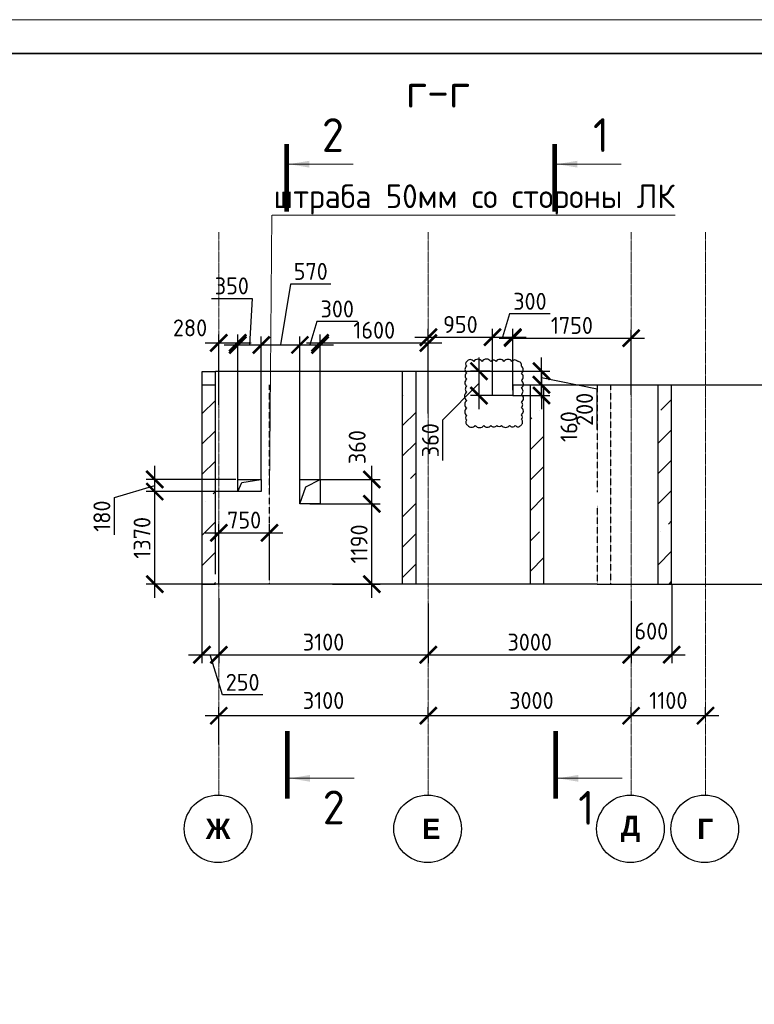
# Model space of a CAD drawing. Header units: millimetres. Extents: x 247266 to 730847, y -636031 to 10052.
# Tile 148 of 196: x 540056 to 550924, y -236902 to -222341. Entities that reach past the tile are written whole.
import ezdxf

# ---------------------------------------------------------------- set-up
doc = ezdxf.new("R2010")
doc.units = ezdxf.units.MM
for name, pattern in [('______5', [1100, 800, -100, 100, -100]), ('________', [0]), ('HIDDEN2', [4.7625, 3.175, -1.5875]), ('осевая', [50.8, 31.75, -6.35, 6.35, -6.35])]:
    doc.linetypes.add(name, pattern=pattern)
for name, color, linetype, lineweight in [('Standard', 7, 'Continuous', 25), ('Надписи', 7, 'Continuous', 18), ('Оси', 7, '______5', 18), ('ТОНКИЕ', 7, 'Continuous', 9), ('Узлы', 7, 'Continuous', 0)]:
    doc.layers.add(name, color=color, linetype=linetype, lineweight=lineweight)
for name, color, linetype in [('Исправления', 1, 'Continuous'), ('РАЗМЕРЫ', 7, 'Continuous'), ('ТОЛСТЫЕ_ОСНОВНЫЕ', 7, 'Continuous')]:
    doc.layers.add(name, color=color, linetype=linetype)
doc.styles.add('Century Gothic', font='GOTHIC.TTF')
doc.styles.add('GOST-2.304_Type-B', font='GOST_Common.ttf')
doc.dimstyles.new('СПДС', dxfattribs={"dimscale": 100, "dimtxt": 2.5, "dimasz": 2.5, "dimexe": 1.25, "dimexo": 0, "dimtad": 1, "dimdec": 0, "dimtxsty": 'GOST-2.304_Type-B', "dimblk": 'ARCHTICK', "dimcen": 2.5, "dimdle": 2, "dimadec": 0, "dimazin": 2, "dimtfac": 0.75, "dimtdec": 0, "dimtmove": 1, "dimatfit": 3, "dimfxl": 1, "dimtolj": 1, "dimarcsym": 1})

# ---------------------------------------------------------------- blocks, each defined once
blk = doc.blocks.new('*U3684')
at = {"layer": 'ТОЛСТЫЕ_ОСНОВНЫЕ', "lineweight": 35}
blk.add_lwpolyline([(20, 5), (836, 5), (836, 589), (20, 589)], close=True, dxfattribs=at)
at = {"layer": 'ТОНКИЕ'}
blk.add_lwpolyline([(0, 0), (841, 0), (841, 594), (0, 594)], close=True, dxfattribs=at)
blk = doc.blocks.new('_ArchTick')
at = {"color": 0, "linetype": 'ByBlock', "const_width": 0.15}
blk.add_lwpolyline([(-0.5, -0.5), (0.5, 0.5)], dxfattribs=at)
blk = doc.blocks.new('*D889')
at = {"color": 0, "lineweight": -2}
for p, q in [((536345, -232976), (536345, -232851)), ((537445, -232976), (537445, -232851)), ((537645, -232976), (536145, -232976))]:
    blk.add_line(p, q, dxfattribs=at)
at = {"layer": 'DEFPOINTS', "color": 0, "ltscale": 100}
for p in [(536345, -232976), (536345, -232976), (537445, -232976)]:
    blk.add_point(p, dxfattribs=at)
at = {"color": 0, "lineweight": -2, "ltscale": 100, "xscale": 250, "yscale": 250, "zscale": 250, "rotation": 180}
blk.add_blockref('_ArchTick', (536345, -232976), dxfattribs=at)
at = {"color": 0, "lineweight": -2, "ltscale": 100, "xscale": 250, "yscale": 250, "zscale": 250}
blk.add_blockref('_ArchTick', (537445, -232976), dxfattribs=at)
at = {"color": 0, "lineweight": 0, "ltscale": 100, "insert": (536895, -232751), "char_height": 250, "width": 83333.33, "attachment_point": 5, "style": 'GOST-2.304_Type-B'}
blk.add_mtext('\\A1;1100', dxfattribs=at)
blk = doc.blocks.new('*D890')
at = {"color": 0, "lineweight": -2}
for p, q in [((533345, -232976), (533345, -232851)), ((536345, -232976), (536345, -232851)), ((536545, -232976), (533145, -232976))]:
    blk.add_line(p, q, dxfattribs=at)
at = {"layer": 'DEFPOINTS', "color": 0, "ltscale": 100}
for p in [(533345, -232976), (533345, -232976), (536345, -232976)]:
    blk.add_point(p, dxfattribs=at)
at = {"color": 0, "lineweight": -2, "ltscale": 100, "xscale": 250, "yscale": 250, "zscale": 250, "rotation": 180}
blk.add_blockref('_ArchTick', (533345, -232976), dxfattribs=at)
at = {"color": 0, "lineweight": -2, "ltscale": 100, "xscale": 250, "yscale": 250, "zscale": 250}
blk.add_blockref('_ArchTick', (536345, -232976), dxfattribs=at)
at = {"color": 0, "lineweight": 0, "ltscale": 100, "insert": (534870, -232751), "char_height": 250, "width": 83333.33, "attachment_point": 5, "style": 'GOST-2.304_Type-B'}
blk.add_mtext('\\A1;3000', dxfattribs=at)
blk = doc.blocks.new('*D891')
at = {"color": 0, "lineweight": -2}
for p, q in [((530245, -233399), (530245, -232851)), ((533345, -232976), (533345, -232851)), ((533545, -232976), (530045, -232976))]:
    blk.add_line(p, q, dxfattribs=at)
at = {"layer": 'DEFPOINTS', "color": 0, "ltscale": 100}
for p in [(530245, -232976), (533345, -232976), (530245, -233399)]:
    blk.add_point(p, dxfattribs=at)
at = {"color": 0, "lineweight": -2, "ltscale": 100, "xscale": 250, "yscale": 250, "zscale": 250, "rotation": 180}
blk.add_blockref('_ArchTick', (530245, -232976), dxfattribs=at)
at = {"color": 0, "lineweight": -2, "ltscale": 100, "xscale": 250, "yscale": 250, "zscale": 250}
blk.add_blockref('_ArchTick', (533345, -232976), dxfattribs=at)
at = {"color": 0, "lineweight": 0, "ltscale": 100, "insert": (531795, -232751), "char_height": 250, "width": 83333.33, "attachment_point": 5, "style": 'GOST-2.304_Type-B'}
blk.add_mtext('\\A1;3100', dxfattribs=at)
blk = doc.blocks.new('NSY101')
at = {"color": 0, "linetype": 'ByBlock', "lineweight": -2}
blk.add_circle((0, 0), 50, dxfattribs=at)
blk = doc.blocks.new('*D892')
at = {"color": 0, "lineweight": -2}
for p, q in [((549101, -232634), (549101, -232509)), ((550201, -232634), (550201, -232509)), ((550401, -232634), (548901, -232634))]:
    blk.add_line(p, q, dxfattribs=at)
at = {"layer": 'DEFPOINTS', "color": 0, "ltscale": 100}
for p in [(549101, -232634), (549101, -232634), (550201, -232634)]:
    blk.add_point(p, dxfattribs=at)
at = {"color": 0, "lineweight": -2, "ltscale": 100, "xscale": 250, "yscale": 250, "zscale": 250, "rotation": 180}
blk.add_blockref('_ArchTick', (549101, -232634), dxfattribs=at)
at = {"color": 0, "lineweight": -2, "ltscale": 100, "xscale": 250, "yscale": 250, "zscale": 250}
blk.add_blockref('_ArchTick', (550201, -232634), dxfattribs=at)
at = {"color": 0, "lineweight": 0, "ltscale": 100, "insert": (549651, -232409), "char_height": 250, "width": 83333.33, "attachment_point": 5, "style": 'GOST-2.304_Type-B'}
blk.add_mtext('\\A1;1100', dxfattribs=at)
blk = doc.blocks.new('*D893')
at = {"color": 0, "lineweight": -2}
for p, q in [((546101, -232634), (546101, -232509)), ((549101, -232634), (549101, -232509)), ((549301, -232634), (545901, -232634))]:
    blk.add_line(p, q, dxfattribs=at)
at = {"layer": 'DEFPOINTS', "color": 0, "ltscale": 100}
for p in [(546101, -232634), (546101, -232634), (549101, -232634)]:
    blk.add_point(p, dxfattribs=at)
at = {"color": 0, "lineweight": -2, "ltscale": 100, "xscale": 250, "yscale": 250, "zscale": 250, "rotation": 180}
blk.add_blockref('_ArchTick', (546101, -232634), dxfattribs=at)
at = {"color": 0, "lineweight": -2, "ltscale": 100, "xscale": 250, "yscale": 250, "zscale": 250}
blk.add_blockref('_ArchTick', (549101, -232634), dxfattribs=at)
at = {"color": 0, "lineweight": 0, "ltscale": 100, "insert": (547626, -232409), "char_height": 250, "width": 83333.33, "attachment_point": 5, "style": 'GOST-2.304_Type-B'}
blk.add_mtext('\\A1;3000', dxfattribs=at)
blk = doc.blocks.new('*D894')
at = {"color": 0, "lineweight": -2}
for p, q in [((543001, -233058), (543001, -232509)), ((546101, -232634), (546101, -232509)), ((546301, -232634), (542801, -232634))]:
    blk.add_line(p, q, dxfattribs=at)
at = {"layer": 'DEFPOINTS', "color": 0, "ltscale": 100}
for p in [(543001, -232634), (546101, -232634), (543001, -233058)]:
    blk.add_point(p, dxfattribs=at)
at = {"color": 0, "lineweight": -2, "ltscale": 100, "xscale": 250, "yscale": 250, "zscale": 250, "rotation": 180}
blk.add_blockref('_ArchTick', (543001, -232634), dxfattribs=at)
at = {"color": 0, "lineweight": -2, "ltscale": 100, "xscale": 250, "yscale": 250, "zscale": 250}
blk.add_blockref('_ArchTick', (546101, -232634), dxfattribs=at)
at = {"color": 0, "lineweight": 0, "ltscale": 100, "insert": (544551, -232409), "char_height": 250, "width": 83333.33, "attachment_point": 5, "style": 'GOST-2.304_Type-B'}
blk.add_mtext('\\A1;3100', dxfattribs=at)
blk = doc.blocks.new('*D959')
at = {"layer": 'DEFPOINTS', "color": 0, "ltscale": 100}
for p in [(542751, -230689), (543001, -230896), (543001, -231733)]:
    blk.add_point(p, dxfattribs=at)
at = {"layer": 'РАЗМЕРЫ', "color": 0, "lineweight": -2}
for p, q in [((542751, -230689), (542751, -231858)), ((543001, -230896), (543001, -231858)), ((542551, -231733), (543201, -231733)), ((543054, -232327), (542876, -231733)), ((543654, -232327), (543054, -232327))]:
    blk.add_line(p, q, dxfattribs=at)
at = {"layer": 'РАЗМЕРЫ', "color": 0, "lineweight": -2, "ltscale": 100, "xscale": 250, "yscale": 250, "zscale": 250, "rotation": 180}
blk.add_blockref('_ArchTick', (542751, -231733), dxfattribs=at)
at = {"layer": 'РАЗМЕРЫ', "color": 0, "lineweight": -2, "ltscale": 100, "xscale": 250, "yscale": 250, "zscale": 250}
blk.add_blockref('_ArchTick', (543001, -231733), dxfattribs=at)
at = {"layer": 'РАЗМЕРЫ', "color": 0, "lineweight": 0, "ltscale": 100, "insert": (543354, -232140), "char_height": 250, "attachment_point": 5, "style": 'GOST-2.304_Type-B'}
blk.add_mtext('\\A1;250', dxfattribs=at)
blk = doc.blocks.new('*D960')
at = {"layer": 'DEFPOINTS', "color": 0, "ltscale": 100}
for p in [(546101, -230975), (543001, -231112), (546101, -231733)]:
    blk.add_point(p, dxfattribs=at)
at = {"layer": 'РАЗМЕРЫ', "color": 0, "lineweight": -2}
for p, q in [((546101, -230975), (546101, -231858)), ((543001, -231112), (543001, -231858)), ((542801, -231733), (546301, -231733))]:
    blk.add_line(p, q, dxfattribs=at)
at = {"layer": 'РАЗМЕРЫ', "color": 0, "lineweight": -2, "ltscale": 100, "xscale": 250, "yscale": 250, "zscale": 250, "rotation": 180}
blk.add_blockref('_ArchTick', (543001, -231733), dxfattribs=at)
at = {"layer": 'РАЗМЕРЫ', "color": 0, "lineweight": -2, "ltscale": 100, "xscale": 250, "yscale": 250, "zscale": 250}
blk.add_blockref('_ArchTick', (546101, -231733), dxfattribs=at)
at = {"layer": 'РАЗМЕРЫ', "color": 0, "lineweight": 0, "ltscale": 100, "insert": (544551, -231546), "char_height": 250, "attachment_point": 5, "style": 'GOST-2.304_Type-B'}
blk.add_mtext('\\A1;3100', dxfattribs=at)
blk = doc.blocks.new('*D961')
at = {"layer": 'DEFPOINTS', "color": 0, "ltscale": 100}
for p in [(546101, -230975), (549101, -230938), (549101, -231733)]:
    blk.add_point(p, dxfattribs=at)
at = {"layer": 'РАЗМЕРЫ', "color": 0, "lineweight": -2}
for p, q in [((546101, -230975), (546101, -231858)), ((549101, -230938), (549101, -231858)), ((545901, -231733), (549301, -231733))]:
    blk.add_line(p, q, dxfattribs=at)
at = {"layer": 'РАЗМЕРЫ', "color": 0, "lineweight": -2, "ltscale": 100, "xscale": 250, "yscale": 250, "zscale": 250, "rotation": 180}
blk.add_blockref('_ArchTick', (546101, -231733), dxfattribs=at)
at = {"layer": 'РАЗМЕРЫ', "color": 0, "lineweight": -2, "ltscale": 100, "xscale": 250, "yscale": 250, "zscale": 250}
blk.add_blockref('_ArchTick', (549101, -231733), dxfattribs=at)
at = {"layer": 'РАЗМЕРЫ', "color": 0, "lineweight": 0, "ltscale": 100, "insert": (547601, -231546), "char_height": 250, "attachment_point": 5, "style": 'GOST-2.304_Type-B'}
blk.add_mtext('\\A1;3000', dxfattribs=at)
blk = doc.blocks.new('*D962')
at = {"layer": 'DEFPOINTS', "color": 0, "ltscale": 100}
for p in [(549701, -230689), (549101, -230938), (549701, -231733)]:
    blk.add_point(p, dxfattribs=at)
at = {"layer": 'РАЗМЕРЫ', "color": 0, "lineweight": -2}
for p, q in [((549701, -230689), (549701, -231858)), ((549101, -230938), (549101, -231858)), ((548901, -231733), (549901, -231733))]:
    blk.add_line(p, q, dxfattribs=at)
at = {"layer": 'РАЗМЕРЫ', "color": 0, "lineweight": -2, "ltscale": 100, "xscale": 250, "yscale": 250, "zscale": 250, "rotation": 180}
blk.add_blockref('_ArchTick', (549101, -231733), dxfattribs=at)
at = {"layer": 'РАЗМЕРЫ', "color": 0, "lineweight": -2, "ltscale": 100, "xscale": 250, "yscale": 250, "zscale": 250}
blk.add_blockref('_ArchTick', (549701, -231733), dxfattribs=at)
at = {"layer": 'РАЗМЕРЫ', "color": 0, "lineweight": 0, "ltscale": 100, "insert": (549400, -231383), "char_height": 250, "attachment_point": 5, "style": 'GOST-2.304_Type-B'}
blk.add_mtext('\\A1;600', dxfattribs=at)
blk = doc.blocks.new('*D939')
at = {"color": 0, "lineweight": -2}
for p, q in [((562528, -232848), (560578, -232848)), ((560778, -232848), (560778, -232973)), ((562328, -232848), (562328, -232973))]:
    blk.add_line(p, q, dxfattribs=at)
at = {"layer": 'DEFPOINTS', "color": 0, "ltscale": 100}
for p in [(560778, -232848), (560778, -232848), (562328, -232848)]:
    blk.add_point(p, dxfattribs=at)
at = {"color": 0, "lineweight": -2, "ltscale": 100, "xscale": 250, "yscale": 250, "zscale": 250, "rotation": 180}
blk.add_blockref('_ArchTick', (560778, -232848), dxfattribs=at)
at = {"color": 0, "lineweight": -2, "ltscale": 100, "xscale": 250, "yscale": 250, "zscale": 250}
blk.add_blockref('_ArchTick', (562328, -232848), dxfattribs=at)
at = {"color": 0, "lineweight": 0, "ltscale": 100, "insert": (561553, -232623), "char_height": 250, "width": 83333.33, "attachment_point": 5, "style": 'GOST-2.304_Type-B'}
blk.add_mtext('\\A1;1550', dxfattribs=at)
blk = doc.blocks.new('*D940')
at = {"color": 0, "lineweight": -2}
for p, q in [((560978, -232848), (554878, -232848)), ((555078, -232848), (555078, -232973)), ((560778, -232848), (560778, -232973))]:
    blk.add_line(p, q, dxfattribs=at)
at = {"layer": 'DEFPOINTS', "color": 0, "ltscale": 100}
for p in [(555078, -232848), (555078, -232848), (560778, -232848)]:
    blk.add_point(p, dxfattribs=at)
at = {"color": 0, "lineweight": -2, "ltscale": 100, "xscale": 250, "yscale": 250, "zscale": 250, "rotation": 180}
blk.add_blockref('_ArchTick', (555078, -232848), dxfattribs=at)
at = {"color": 0, "lineweight": -2, "ltscale": 100, "xscale": 250, "yscale": 250, "zscale": 250}
blk.add_blockref('_ArchTick', (560778, -232848), dxfattribs=at)
at = {"color": 0, "lineweight": 0, "ltscale": 100, "insert": (557953, -232622), "char_height": 250, "width": 83333.33, "attachment_point": 5, "style": 'GOST-2.304_Type-B'}
blk.add_mtext('\\A1;5700', dxfattribs=at)
blk = doc.blocks.new('*D952')
at = {"color": 0, "lineweight": -2}
for p, q in [((588467, -232634), (588467, -232509)), ((589567, -232634), (589567, -232509)), ((589767, -232634), (588267, -232634))]:
    blk.add_line(p, q, dxfattribs=at)
at = {"layer": 'DEFPOINTS', "color": 0, "ltscale": 100}
for p in [(588467, -232634), (588467, -232634), (589567, -232634)]:
    blk.add_point(p, dxfattribs=at)
at = {"color": 0, "lineweight": -2, "ltscale": 100, "xscale": 250, "yscale": 250, "zscale": 250, "rotation": 180}
blk.add_blockref('_ArchTick', (588467, -232634), dxfattribs=at)
at = {"color": 0, "lineweight": -2, "ltscale": 100, "xscale": 250, "yscale": 250, "zscale": 250}
blk.add_blockref('_ArchTick', (589567, -232634), dxfattribs=at)
at = {"color": 0, "lineweight": 0, "ltscale": 100, "insert": (589017, -232409), "char_height": 250, "width": 83333.33, "attachment_point": 5, "style": 'GOST-2.304_Type-B'}
blk.add_mtext('\\A1;1100', dxfattribs=at)
blk = doc.blocks.new('*D953')
at = {"color": 0, "lineweight": -2}
for p, q in [((585467, -232634), (585467, -232509)), ((588467, -232634), (588467, -232509)), ((588667, -232634), (585267, -232634))]:
    blk.add_line(p, q, dxfattribs=at)
at = {"layer": 'DEFPOINTS', "color": 0, "ltscale": 100}
for p in [(585467, -232634), (585467, -232634), (588467, -232634)]:
    blk.add_point(p, dxfattribs=at)
at = {"color": 0, "lineweight": -2, "ltscale": 100, "xscale": 250, "yscale": 250, "zscale": 250, "rotation": 180}
blk.add_blockref('_ArchTick', (585467, -232634), dxfattribs=at)
at = {"color": 0, "lineweight": -2, "ltscale": 100, "xscale": 250, "yscale": 250, "zscale": 250}
blk.add_blockref('_ArchTick', (588467, -232634), dxfattribs=at)
at = {"color": 0, "lineweight": 0, "ltscale": 100, "insert": (586992, -232409), "char_height": 250, "width": 83333.33, "attachment_point": 5, "style": 'GOST-2.304_Type-B'}
blk.add_mtext('\\A1;3000', dxfattribs=at)
blk = doc.blocks.new('*D954')
at = {"color": 0, "lineweight": -2}
for p, q in [((582367, -233058), (582367, -232509)), ((585467, -232634), (585467, -232509)), ((585667, -232634), (582167, -232634))]:
    blk.add_line(p, q, dxfattribs=at)
at = {"layer": 'DEFPOINTS', "color": 0, "ltscale": 100}
for p in [(582367, -232634), (585467, -232634), (582367, -233058)]:
    blk.add_point(p, dxfattribs=at)
at = {"color": 0, "lineweight": -2, "ltscale": 100, "xscale": 250, "yscale": 250, "zscale": 250, "rotation": 180}
blk.add_blockref('_ArchTick', (582367, -232634), dxfattribs=at)
at = {"color": 0, "lineweight": -2, "ltscale": 100, "xscale": 250, "yscale": 250, "zscale": 250}
blk.add_blockref('_ArchTick', (585467, -232634), dxfattribs=at)
at = {"color": 0, "lineweight": 0, "ltscale": 100, "insert": (583917, -232409), "char_height": 250, "width": 83333.33, "attachment_point": 5, "style": 'GOST-2.304_Type-B'}
blk.add_mtext('\\A1;3100', dxfattribs=at)
blk = doc.blocks.new('*D1011')
at = {"layer": 'DEFPOINTS', "color": 0, "ltscale": 100}
for p in [(543281, -227121), (543001, -228035), (543281, -229140)]:
    blk.add_point(p, dxfattribs=at)
at = {"layer": 'РАЗМЕРЫ', "color": 0, "lineweight": -2}
for p, q in [((543001, -228035), (543001, -226996)), ((543281, -229140), (543281, -226996)), ((542801, -227121), (543481, -227121))]:
    blk.add_line(p, q, dxfattribs=at)
at = {"layer": 'РАЗМЕРЫ', "color": 0, "lineweight": -2, "ltscale": 100, "xscale": 250, "yscale": 250, "zscale": 250, "rotation": 180}
blk.add_blockref('_ArchTick', (543001, -227121), dxfattribs=at)
at = {"layer": 'РАЗМЕРЫ', "color": 0, "lineweight": -2, "ltscale": 100, "xscale": 250, "yscale": 250, "zscale": 250}
blk.add_blockref('_ArchTick', (543281, -227121), dxfattribs=at)
at = {"layer": 'РАЗМЕРЫ', "color": 0, "lineweight": 0, "ltscale": 100, "insert": (542576, -226899), "char_height": 250, "attachment_point": 5, "style": 'GOST-2.304_Type-B'}
blk.add_mtext('\\A1;280', dxfattribs=at)
blk = doc.blocks.new('*D1012')
at = {"layer": 'DEFPOINTS', "color": 0, "ltscale": 100}
for p in [(543630, -227151), (543281, -229140), (543630, -229140)]:
    blk.add_point(p, dxfattribs=at)
at = {"layer": 'РАЗМЕРЫ', "color": 0, "lineweight": -2}
for p, q in [((542894, -226466), (543494, -226466)), ((543494, -226466), (543455, -227151)), ((543281, -229140), (543281, -227026)), ((543630, -229140), (543630, -227026)), ((543081, -227151), (543830, -227151))]:
    blk.add_line(p, q, dxfattribs=at)
at = {"layer": 'РАЗМЕРЫ', "color": 0, "lineweight": -2, "ltscale": 100, "xscale": 250, "yscale": 250, "zscale": 250, "rotation": 180}
blk.add_blockref('_ArchTick', (543281, -227151), dxfattribs=at)
at = {"layer": 'РАЗМЕРЫ', "color": 0, "lineweight": -2, "ltscale": 100, "xscale": 250, "yscale": 250, "zscale": 250}
blk.add_blockref('_ArchTick', (543630, -227151), dxfattribs=at)
at = {"layer": 'РАЗМЕРЫ', "color": 0, "lineweight": 0, "ltscale": 100, "insert": (543194, -226278), "char_height": 250, "attachment_point": 5, "style": 'GOST-2.304_Type-B'}
blk.add_mtext('\\A1;350', dxfattribs=at)
blk = doc.blocks.new('*D1013')
at = {"layer": 'DEFPOINTS', "color": 0, "ltscale": 100}
for p in [(544201, -227151), (543630, -229140), (544201, -229140)]:
    blk.add_point(p, dxfattribs=at)
at = {"layer": 'РАЗМЕРЫ', "color": 0, "lineweight": -2}
for p, q in [((544060, -226251), (543915, -227151)), ((544661, -226251), (544060, -226251)), ((543630, -229140), (543630, -227026)), ((544201, -229140), (544201, -227026)), ((543430, -227151), (544401, -227151))]:
    blk.add_line(p, q, dxfattribs=at)
at = {"layer": 'РАЗМЕРЫ', "color": 0, "lineweight": -2, "ltscale": 100, "xscale": 250, "yscale": 250, "zscale": 250, "rotation": 180}
blk.add_blockref('_ArchTick', (543630, -227151), dxfattribs=at)
at = {"layer": 'РАЗМЕРЫ', "color": 0, "lineweight": -2, "ltscale": 100, "xscale": 250, "yscale": 250, "zscale": 250}
blk.add_blockref('_ArchTick', (544201, -227151), dxfattribs=at)
at = {"layer": 'РАЗМЕРЫ', "color": 0, "lineweight": 0, "ltscale": 100, "insert": (544361, -226064), "char_height": 250, "attachment_point": 5, "style": 'GOST-2.304_Type-B'}
blk.add_mtext('\\A1;570', dxfattribs=at)
blk = doc.blocks.new('*D1014')
at = {"layer": 'DEFPOINTS', "color": 0, "ltscale": 100}
for p in [(544500, -227151), (544201, -229140), (544500, -229140)]:
    blk.add_point(p, dxfattribs=at)
at = {"layer": 'РАЗМЕРЫ', "color": 0, "lineweight": -2}
for p, q in [((544454, -226807), (544350, -227151)), ((545054, -226807), (544454, -226807)), ((544201, -229140), (544201, -227026)), ((544500, -229140), (544500, -227026)), ((544001, -227151), (544700, -227151))]:
    blk.add_line(p, q, dxfattribs=at)
at = {"layer": 'РАЗМЕРЫ', "color": 0, "lineweight": -2, "ltscale": 100, "xscale": 250, "yscale": 250, "zscale": 250, "rotation": 180}
blk.add_blockref('_ArchTick', (544201, -227151), dxfattribs=at)
at = {"layer": 'РАЗМЕРЫ', "color": 0, "lineweight": -2, "ltscale": 100, "xscale": 250, "yscale": 250, "zscale": 250}
blk.add_blockref('_ArchTick', (544500, -227151), dxfattribs=at)
at = {"layer": 'РАЗМЕРЫ', "color": 0, "lineweight": 0, "ltscale": 100, "insert": (544754, -226619), "char_height": 250, "attachment_point": 5, "style": 'GOST-2.304_Type-B'}
blk.add_mtext('\\A1;300', dxfattribs=at)
blk = doc.blocks.new('*D1015')
at = {"layer": 'DEFPOINTS', "color": 0, "ltscale": 100}
for p in [(546101, -227121), (546101, -228164), (544500, -229140)]:
    blk.add_point(p, dxfattribs=at)
at = {"layer": 'РАЗМЕРЫ', "color": 0, "lineweight": -2}
for p, q in [((544500, -229140), (544500, -226996)), ((546101, -228164), (546101, -226996)), ((544300, -227121), (546301, -227121))]:
    blk.add_line(p, q, dxfattribs=at)
at = {"layer": 'РАЗМЕРЫ', "color": 0, "lineweight": -2, "ltscale": 100, "xscale": 250, "yscale": 250, "zscale": 250, "rotation": 180}
blk.add_blockref('_ArchTick', (544500, -227121), dxfattribs=at)
at = {"layer": 'РАЗМЕРЫ', "color": 0, "lineweight": -2, "ltscale": 100, "xscale": 250, "yscale": 250, "zscale": 250}
blk.add_blockref('_ArchTick', (546101, -227121), dxfattribs=at)
at = {"layer": 'РАЗМЕРЫ', "color": 0, "lineweight": 0, "ltscale": 100, "insert": (545300, -226933), "char_height": 250, "attachment_point": 5, "style": 'GOST-2.304_Type-B'}
blk.add_mtext('\\A1;1600', dxfattribs=at)
blk = doc.blocks.new('*D1016')
at = {"layer": 'DEFPOINTS', "color": 0, "ltscale": 100}
for p in [(547050, -227037), (547050, -227723), (546101, -228164)]:
    blk.add_point(p, dxfattribs=at)
at = {"layer": 'РАЗМЕРЫ', "color": 0, "lineweight": -2}
for p, q in [((546101, -228164), (546101, -226912)), ((547050, -227723), (547050, -226912)), ((545901, -227037), (547250, -227037))]:
    blk.add_line(p, q, dxfattribs=at)
at = {"layer": 'РАЗМЕРЫ', "color": 0, "lineweight": -2, "ltscale": 100, "xscale": 250, "yscale": 250, "zscale": 250, "rotation": 180}
blk.add_blockref('_ArchTick', (546101, -227037), dxfattribs=at)
at = {"layer": 'РАЗМЕРЫ', "color": 0, "lineweight": -2, "ltscale": 100, "xscale": 250, "yscale": 250, "zscale": 250}
blk.add_blockref('_ArchTick', (547050, -227037), dxfattribs=at)
at = {"layer": 'РАЗМЕРЫ', "color": 0, "lineweight": 0, "ltscale": 100, "insert": (546575, -226849), "char_height": 250, "attachment_point": 5, "style": 'GOST-2.304_Type-B'}
blk.add_mtext('\\A1;950', dxfattribs=at)
blk = doc.blocks.new('*D1017')
at = {"layer": 'DEFPOINTS', "color": 0, "ltscale": 100}
for p in [(547350, -227037), (547050, -227723), (547350, -227819)]:
    blk.add_point(p, dxfattribs=at)
at = {"layer": 'РАЗМЕРЫ', "color": 0, "lineweight": -2}
for p, q in [((547304, -226693), (547200, -227037)), ((547904, -226693), (547304, -226693)), ((547050, -227723), (547050, -226912)), ((547350, -227819), (547350, -226912)), ((546850, -227037), (547550, -227037))]:
    blk.add_line(p, q, dxfattribs=at)
at = {"layer": 'РАЗМЕРЫ', "color": 0, "lineweight": -2, "ltscale": 100, "xscale": 250, "yscale": 250, "zscale": 250, "rotation": 180}
blk.add_blockref('_ArchTick', (547050, -227037), dxfattribs=at)
at = {"layer": 'РАЗМЕРЫ', "color": 0, "lineweight": -2, "ltscale": 100, "xscale": 250, "yscale": 250, "zscale": 250}
blk.add_blockref('_ArchTick', (547350, -227037), dxfattribs=at)
at = {"layer": 'РАЗМЕРЫ', "color": 0, "lineweight": 0, "ltscale": 100, "insert": (547604, -226506), "char_height": 250, "attachment_point": 5, "style": 'GOST-2.304_Type-B'}
blk.add_mtext('\\A1;300', dxfattribs=at)
blk = doc.blocks.new('*D1018')
at = {"layer": 'DEFPOINTS', "color": 0, "ltscale": 100}
for p in [(549101, -227050), (547350, -227819), (549101, -227889)]:
    blk.add_point(p, dxfattribs=at)
at = {"layer": 'РАЗМЕРЫ', "color": 0, "lineweight": -2}
for p, q in [((547350, -227819), (547350, -226925)), ((549101, -227889), (549101, -226925)), ((547150, -227050), (549301, -227050))]:
    blk.add_line(p, q, dxfattribs=at)
at = {"layer": 'РАЗМЕРЫ', "color": 0, "lineweight": -2, "ltscale": 100, "xscale": 250, "yscale": 250, "zscale": 250, "rotation": 180}
blk.add_blockref('_ArchTick', (547350, -227050), dxfattribs=at)
at = {"layer": 'РАЗМЕРЫ', "color": 0, "lineweight": -2, "ltscale": 100, "xscale": 250, "yscale": 250, "zscale": 250}
blk.add_blockref('_ArchTick', (549101, -227050), dxfattribs=at)
at = {"layer": 'РАЗМЕРЫ', "color": 0, "lineweight": 0, "ltscale": 100, "insert": (548225, -226863), "char_height": 250, "attachment_point": 5, "style": 'GOST-2.304_Type-B'}
blk.add_mtext('\\A1;1750', dxfattribs=at)
blk = doc.blocks.new('*D1019')
at = {"layer": 'DEFPOINTS', "color": 0, "ltscale": 100}
for p in [(542054, -229320), (543281, -229320), (542951, -230689)]:
    blk.add_point(p, dxfattribs=at)
at = {"layer": 'РАЗМЕРЫ', "color": 0, "lineweight": -2}
for p, q in [((542054, -230889), (542054, -229120)), ((543281, -229320), (541929, -229320)), ((542951, -230689), (541929, -230689))]:
    blk.add_line(p, q, dxfattribs=at)
at = {"layer": 'РАЗМЕРЫ', "color": 0, "lineweight": -2, "ltscale": 100, "xscale": 250, "yscale": 250, "zscale": 250}
for p, rotation in [((542054, -229320), 90), ((542054, -230689), 270)]:
    blk.add_blockref('_ArchTick', p, dxfattribs=dict(at, rotation=rotation))
at = {"layer": 'РАЗМЕРЫ', "color": 0, "lineweight": 0, "ltscale": 100, "insert": (541866, -230004), "char_height": 250, "attachment_point": 5, "rotation": 90, "style": 'GOST-2.304_Type-B'}
blk.add_mtext('\\A1;1370', dxfattribs=at)
blk = doc.blocks.new('*D955')
at = {"layer": 'DEFPOINTS', "color": 0, "ltscale": 100}
for p in [(542054, -229140), (543251, -229140), (542590, -229320)]:
    blk.add_point(p, dxfattribs=at)
at = {"layer": 'РАЗМЕРЫ', "color": 0, "lineweight": -2}
for p, q in [((542054, -229520), (542054, -228940)), ((543251, -229140), (541929, -229140)), ((541460, -229408), (542054, -229230)), ((542590, -229320), (541929, -229320)), ((541460, -229958), (541460, -229408))]:
    blk.add_line(p, q, dxfattribs=at)
at = {"layer": 'РАЗМЕРЫ', "color": 0, "lineweight": -2, "ltscale": 100, "xscale": 250, "yscale": 250, "zscale": 250}
for p, rotation in [((542054, -229140), 90), ((542054, -229320), 270)]:
    blk.add_blockref('_ArchTick', p, dxfattribs=dict(at, rotation=rotation))
at = {"layer": 'РАЗМЕРЫ', "color": 0, "lineweight": 0, "ltscale": 100, "insert": (541272, -229683), "char_height": 250, "attachment_point": 5, "rotation": 90, "style": 'GOST-2.304_Type-B'}
blk.add_mtext('\\A1;180', dxfattribs=at)
blk = doc.blocks.new('*D1020')
at = {"layer": 'DEFPOINTS', "color": 0, "ltscale": 100}
for p in [(544350, -229500), (545265, -229500), (544682, -230689)]:
    blk.add_point(p, dxfattribs=at)
at = {"layer": 'РАЗМЕРЫ', "color": 0, "lineweight": -2}
for p, q in [((545265, -230889), (545265, -229300)), ((544350, -229500), (545390, -229500)), ((544682, -230689), (545390, -230689))]:
    blk.add_line(p, q, dxfattribs=at)
at = {"layer": 'РАЗМЕРЫ', "color": 0, "lineweight": -2, "ltscale": 100, "xscale": 250, "yscale": 250, "zscale": 250}
for p, rotation in [((545265, -229500), 90), ((545265, -230689), 270)]:
    blk.add_blockref('_ArchTick', p, dxfattribs=dict(at, rotation=rotation))
at = {"layer": 'РАЗМЕРЫ', "color": 0, "lineweight": 0, "ltscale": 100, "insert": (545077, -230094), "char_height": 250, "attachment_point": 5, "rotation": 90, "style": 'GOST-2.304_Type-B'}
blk.add_mtext('\\A1;1190', dxfattribs=at)
blk = doc.blocks.new('*D956')
at = {"layer": 'DEFPOINTS', "color": 0, "ltscale": 100}
for p in [(544500, -229140), (545265, -229140), (544724, -229500)]:
    blk.add_point(p, dxfattribs=at)
at = {"layer": 'РАЗМЕРЫ', "color": 0, "lineweight": -2}
for p, q in [((545265, -229700), (545265, -228940)), ((544500, -229140), (545390, -229140)), ((544724, -229500), (545390, -229500))]:
    blk.add_line(p, q, dxfattribs=at)
at = {"layer": 'РАЗМЕРЫ', "color": 0, "lineweight": -2, "ltscale": 100, "xscale": 250, "yscale": 250, "zscale": 250}
for p, rotation in [((545265, -229140), 90), ((545265, -229500), 270)]:
    blk.add_blockref('_ArchTick', p, dxfattribs=dict(at, rotation=rotation))
at = {"layer": 'РАЗМЕРЫ', "color": 0, "lineweight": 0, "ltscale": 100, "insert": (545048, -228662), "char_height": 250, "attachment_point": 5, "rotation": 90, "style": 'GOST-2.304_Type-B'}
blk.add_mtext('\\A1;360', dxfattribs=at)
blk = doc.blocks.new('*D1671')
at = {"layer": 'DEFPOINTS', "color": 0, "ltscale": 100}
for p in [(543751, -229929), (543751, -230624), (543001, -230689)]:
    blk.add_point(p, dxfattribs=at)
at = {"layer": 'РАЗМЕРЫ', "color": 0, "lineweight": -2}
for p, q in [((543001, -230689), (543001, -229804)), ((543751, -230624), (543751, -229804)), ((542801, -229929), (543951, -229929))]:
    blk.add_line(p, q, dxfattribs=at)
at = {"layer": 'РАЗМЕРЫ', "color": 0, "lineweight": -2, "ltscale": 100, "xscale": 250, "yscale": 250, "zscale": 250, "rotation": 180}
blk.add_blockref('_ArchTick', (543001, -229929), dxfattribs=at)
at = {"layer": 'РАЗМЕРЫ', "color": 0, "lineweight": -2, "ltscale": 100, "xscale": 250, "yscale": 250, "zscale": 250}
blk.add_blockref('_ArchTick', (543751, -229929), dxfattribs=at)
at = {"layer": 'РАЗМЕРЫ', "color": 0, "lineweight": 0, "ltscale": 100, "insert": (543376, -229741), "char_height": 250, "attachment_point": 5, "style": 'GOST-2.304_Type-B'}
blk.add_mtext('\\A1;750', dxfattribs=at)
blk = doc.blocks.new('*D1808')
at = {"layer": 'DEFPOINTS', "color": 0, "ltscale": 100}
for p in [(547050, -227539), (547775, -227539), (547611, -227739)]:
    blk.add_point(p, dxfattribs=at)
at = {"layer": 'РАЗМЕРЫ', "color": 0, "lineweight": -2}
for p, q in [((547775, -227939), (547775, -227339)), ((547050, -227539), (547900, -227539)), ((548601, -227804), (547775, -227639)), ((547611, -227739), (547900, -227739)), ((548601, -228404), (548601, -227804))]:
    blk.add_line(p, q, dxfattribs=at)
at = {"layer": 'РАЗМЕРЫ', "color": 0, "lineweight": -2, "ltscale": 100, "xscale": 250, "yscale": 250, "zscale": 250}
for p, rotation in [((547775, -227539), 90), ((547775, -227739), 270)]:
    blk.add_blockref('_ArchTick', p, dxfattribs=dict(at, rotation=rotation))
at = {"layer": 'РАЗМЕРЫ', "color": 0, "lineweight": 0, "ltscale": 100, "insert": (548413, -228104), "char_height": 250, "attachment_point": 5, "rotation": 90, "style": 'GOST-2.304_Type-B'}
blk.add_mtext('\\A1;200', dxfattribs=at)
blk = doc.blocks.new('*D2759')
at = {"layer": 'DEFPOINTS', "color": 0, "ltscale": 100}
for p in [(547015, -227539), (546850, -227899), (547105, -227899)]:
    blk.add_point(p, dxfattribs=at)
at = {"layer": 'РАЗМЕРЫ', "color": 0, "lineweight": -2}
for p, q in [((546850, -227339), (546850, -228099)), ((547015, -227539), (546725, -227539)), ((546318, -228260), (546850, -227719)), ((547105, -227899), (546725, -227899)), ((546318, -228860), (546318, -228260))]:
    blk.add_line(p, q, dxfattribs=at)
at = {"layer": 'РАЗМЕРЫ', "color": 0, "lineweight": -2, "ltscale": 100, "xscale": 250, "yscale": 250, "zscale": 250}
for p, rotation in [((546850, -227539), 90), ((546850, -227899), 270)]:
    blk.add_blockref('_ArchTick', p, dxfattribs=dict(at, rotation=rotation))
at = {"layer": 'РАЗМЕРЫ', "color": 0, "lineweight": 0, "ltscale": 100, "insert": (546131, -228560), "char_height": 250, "attachment_point": 5, "rotation": 90, "style": 'GOST-2.304_Type-B'}
blk.add_mtext('\\A1;360', dxfattribs=at)

msp = doc.modelspace()

# ---------------------------------------------------------------- hatches: boundary and pattern name
at = {"layer": 'РАЗМЕРЫ', "transparency": 33554648}
h = msp.add_hatch(dxfattribs=at)
h.set_pattern_fill('ANSI35', color=256, scale=100)
h.set_pattern_definition([(45, (59.7, -70401.94), (-449.0128, 449.0128), []), (45, (508.7, -70401.94), (-449.0128, 449.0128), [793.75, -158.75, 0, -158.75])])
h.paths.add_polyline_path([(542950.56, -227897.21), (542750.56, -227897.21), (542750.56, -230689.29), (542950.56, -230689.29)])
h.paths.add_polyline_path([(545920.56, -227889.29), (545720.56, -227889.29), (545720.56, -230689.29), (545800.56, -230689.29), (545920.56, -230689.29)])
h.paths.add_polyline_path([(547810.56, -227889.29), (547610.56, -227889.29), (547610.56, -230689.29), (547810.56, -230689.29)])
h.paths.add_polyline_path([(549700.56, -227889.29), (549500.56, -227889.29), (549500.56, -230689.29), (549700.56, -230689.29)])

# ---------------------------------------------------------------- linework, layer by layer
at = {"transparency": 33554687}
for p, q in [((542950.56, -230539.29), (542950.56, -227547.21)), ((545720.56, -230689.29), (545720.56, -227547.21)), ((545920.56, -230689.29), (545920.56, -227547.21)), ((547610.56, -230689.29), (547610.56, -227739.29)), ((547810.56, -230689.29), (547810.56, -227739.29)), ((549500.56, -230689.29), (549500.56, -227739.29))]:
    msp.add_line(p, q, dxfattribs=at)
at = {"linetype": 'HIDDEN2', "transparency": 33554687}
for p, q in [((548600.56, -227739.29), (548600.56, -229329.29)), ((548600.56, -227739.29), (548600.56, -229329.29)), ((548800.56, -230689.29), (548800.56, -227739.29)), ((548800.56, -230689.29), (548800.56, -227739.29)), ((548600.56, -229529.29), (548600.56, -230689.29))]:
    msp.add_line(p, q, dxfattribs=at)
for points in [[(549366.18, -227739.29), (552327.15, -227739.29)], [(549521.91, -230689.29), (552482.88, -230689.29)]]:
    msp.add_lwpolyline(points)
at = {"layer": 'Standard', "linetype": '________', "lineweight": 30, "transparency": 33554687}
for p, q in [((542750.56, -227547.21), (542750.56, -230689.29)), ((542950.56, -227547.21), (542750.56, -227547.21)), ((542950.56, -227539.21), (547050.4, -227539.21)), ((547050.4, -227899.03), (547050.4, -227547.21)), ((547050.4, -227899.03), (547050.4, -227739.29)), ((547350.4, -227739.29), (549700.56, -227739.29)), ((547350.4, -227739.29), (547350.4, -227899.03)), ((547350.4, -227739.29), (547350.4, -227899.03)), ((549700.56, -230689.29), (549700.56, -227739.29)), ((547350.4, -227899.03), (547050.4, -227899.03)), ((542750.56, -230689.29), (542950.56, -230689.29)), ((545800.56, -230689.29), (542950.56, -230689.29)), ((548600.56, -230689.29), (545800.56, -230689.29)), ((548600.56, -230689.29), (548800.56, -230689.29)), ((548800.56, -230689.29), (549700.56, -230689.29))]:
    msp.add_line(p, q, dxfattribs=at)
at = {"layer": 'Standard', "linetype": '________', "lineweight": 25, "transparency": 33554687}
msp.add_line((542750.56, -227739.29), (542950.56, -227739.29), dxfattribs=at)
at = {"layer": 'Standard', "linetype": '________', "lineweight": 30, "transparency": 33554687}
for points in [[(543280.56, -229139.66), (543630.18, -229139.65), (543630.18, -229319.64), (543280.56, -229319.65)], [(544500.36, -229499.66), (544200.56, -229499.66), (544200.56, -229139.65), (544500.36, -229139.65)]]:
    msp.add_lwpolyline(points, close=True, dxfattribs=at)
at = {"layer": 'Исправления'}
msp.add_lwpolyline([(546669.02, -227395.25, 0.52056705), (546669.02, -227464.12, 0.52056705), (546669.02, -227563.15, 0.52056705), (546669.02, -227657.29, 0.52056705), (546669.02, -227763.24, 0.52056705), (546669.02, -227847.43, 0.52056705), (546669.02, -227974.02, 0.52056705), (546669.02, -228087.5, 0.52056705), (546669.02, -228195.16, 0.52056705), (546669.02, -228264.44, 0.52056705), (546685.37, -228340.6, 0.52056705), (546795.44, -228340.6, 0.52056705), (546923.11, -228340.6, 0.52056705), (547024.47, -228340.6, 0.52056705), (547113.26, -228340.6, 0.52056705), (547183.72, -228340.6, 0.52056705), (547302.44, -228340.6, 0.52056705), (547387.5, -228340.6, 0.52056705), (547467.24, -228340.6, 0.52056705), (547478.41, -228251.58, 0.52056705), (547478.41, -228182.76, 0.52056705), (547478.41, -228073.5, 0.52056705), (547478.41, -228000.08, 0.52056705), (547478.41, -227882.28, 0.52056705), (547478.41, -227788.17, 0.52056705), (547478.41, -227678.03, 0.52056705), (547478.41, -227570.74, 0.52056705), (547478.41, -227464.45, 0.52056705), (547421.44, -227395.25, 0.52056705), (547336.98, -227395.25, 0.52056705), (547220.27, -227395.25, 0.52056705), (547104.42, -227395.25, 0.52056705), (547025.42, -227395.25, 0.52056705), (546895.35, -227395.25, 0.52056705), (546773.44, -227395.25, 0.52056705)], format="xyb", close=True, dxfattribs=at)
at = {"layer": 'Надписи', "lineweight": 15, "ltscale": 0.3}
for p, q in [((543750.14, -229302.1), (543786.46, -225232.73)), ((543750.14, -229302.1), (543786.46, -225232.73)), ((543750.14, -229302.1), (543786.46, -225232.73)), ((543786.46, -225232.73), (543786.56, -225232.73)), ((543789.23, -225232.27), (549753.98, -225232.27))]:
    msp.add_line(p, q, dxfattribs=at)
at = {"layer": 'Оси', "linetype": 'осевая', "lineweight": 0, "ltscale": 0.3, "transparency": 33554687}
for p, q in [((543000.56, -233803.31), (543000.56, -225481.33)), ((546100.56, -233803.31), (546100.56, -225481.33)), ((549100.56, -233803.31), (549100.56, -225481.33)), ((550200.56, -233803.31), (550200.56, -225481.33))]:
    msp.add_line(p, q, dxfattribs=at)
at = {"layer": 'РАЗМЕРЫ', "linetype": 'HIDDEN2', "lineweight": 30}
msp.add_lwpolyline([(543750.53, -230689.29), (543750.53, -230689.29), (543750.14, -227739.29)], dxfattribs=at)
at = {"layer": 'РАЗМЕРЫ'}
for points in [[(543280.56, -229319.65), (543340.76, -229187.49), (543625.38, -229139.65)], [(544200.56, -229499.66), (544290.6, -229249.59), (544500.36, -229139.65)]]:
    msp.add_lwpolyline(points, dxfattribs=at)
at = {"layer": 'Узлы', "linetype": 'Continuous', "lineweight": 0}
for p, q in [((544039.11, -224477.98, 400), (544989.11, -224477.98, 400)), ((548005.69, -224477.98, 400), (548955.69, -224477.98, 400)), ((544051.85, -233560.2, 200), (545001.85, -233560.2, 200)), ((548018.42, -233560.2, 200), (548968.42, -233560.2, 200))]:
    msp.add_line(p, q, dxfattribs=at)
at = {"layer": 'Узлы', "linetype": 'Continuous', "lineweight": 0, "const_width": 70}
for points, elevation in [([(544004.11, -224177.98), (544004.11, -225177.98)], 400), ([(547970.69, -224177.98), (547970.69, -225177.98)], 400), ([(544016.85, -233860.2), (544016.85, -232860.2)], 200), ([(547983.42, -233860.2), (547983.42, -232860.2)], 200)]:
    msp.add_lwpolyline(points, dxfattribs=dict(at, elevation=elevation))
at = {"layer": 'Узлы', "linetype": 'Continuous', "lineweight": 0}
for points in [[(544039.11, -224477.98, 400), (544339.56, -224528.26, 400), (544339.56, -224427.7, 400)], [(548005.69, -224477.98, 400), (548306.14, -224528.26, 400), (548306.14, -224427.7, 400)], [(544051.85, -233560.2, 200), (544352.3, -233610.47, 200), (544352.3, -233509.92, 200)], [(548018.42, -233560.2, 200), (548318.87, -233610.47, 200), (548318.87, -233509.92, 200)]]:
    msp.add_solid(points, dxfattribs=at)

# ---------------------------------------------------------------- block references
at = {"xscale": 100, "yscale": 100, "zscale": 100}
msp.add_blockref('*U3684', (526994.57, -281741.36, 3100), dxfattribs=at)
at = {"layer": 'Оси', "linetype": 'Continuous', "lineweight": 25, "transparency": 33554687, "xscale": 9.999999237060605, "yscale": 9.999999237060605, "zscale": 9.999999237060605, "rotation": 90.00000000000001}
for p in [(542990.46, -234306.91), (546090.46, -234306.91), (549090.46, -234306.91), (550190.46, -234306.91)]:
    msp.add_blockref('NSY101', p, dxfattribs=at)

# ---------------------------------------------------------------- texts
at = {"layer": 'Надписи', "ltscale": 0.3, "insert": (546778.93, -224777.27), "char_height": 350, "attachment_point": 2, "style": 'GOST-2.304_Type-B'}
msp.add_mtext('штраба 50мм со стороны ЛК', dxfattribs=at)
at = {"layer": 'Оси', "linetype": 'Continuous', "lineweight": 25, "transparency": 33554687, "char_height": 300, "attachment_point": 5, "style": 'Century Gothic'}
for s, insert, width in [('\\A1;{\\fCentury Gothic|i0|b1;\\H300.000000;\\W1.000000;\\C16;Ж}\\P', (542990.46, -234306.91), 540), ('\\A1;{\\fCentury Gothic|i0|b1;\\H300.000000;\\W1.000000;\\C16; Е}\\P', (546090.46, -234306.91), 480), ('\\A1;{\\fCentury Gothic|i0|b1;\\H300.000000;\\W1.000000;\\C16;Д}\\P', (549090.46, -234306.91), 470), ('\\A1;{\\fCentury Gothic|i0|b1;\\H300.000000;\\W1.000000;\\C16;Г}\\P', (550190.46, -234306.91), 345), ('\\A1;{\\fCentury Gothic|i0|b1;\\H300.000000;\\W1.000000;\\C16;Г}\\P', (550200.56, -234306.91), 345)]:
    msp.add_mtext(s, dxfattribs=dict(at, insert=insert, width=width))
at = {"layer": 'РАЗМЕРЫ', "insert": (546243.76, -223390.64), "char_height": 500, "attachment_point": 5, "style": 'GOST-2.304_Type-B'}
msp.add_mtext_dynamic_manual_height_columns('г-г', width=3941.2128, gutter_width=625, heights=[0], dxfattribs=at)
at = {"layer": 'Узлы', "linetype": 'Continuous', "lineweight": 0, "char_height": 500, "attachment_point": 5, "style": 'GOST-2.304_Type-B'}
for s, insert in [('2', (544689.11, -224047.98, 400)), ('1', (548655.69, -224047.98, 400)), ('2', (544701.85, -233990.2, 200)), ('1', (548438.18, -233996.97, 200))]:
    msp.add_mtext_dynamic_manual_height_columns(s, width=723.8798, gutter_width=25, heights=[0], dxfattribs=dict(at, insert=insert))

# ---------------------------------------------------------------- dimensions: what is measured, and where the dimension line sits
at = {"lineweight": 0}
for base, p1, p2, picture, middle in [((543000.56, -232634.5), (546100.56, -232634.5), (543000.56, -233058.03), '*D894', (544550.56, -232634.5)), ((546100.56, -232634.5), (549100.56, -232634.5), (546100.56, -232634.5), '*D893', (547625.72, -232634.5)), ((549100.56, -232634.5), (550200.56, -232634.5), (549100.56, -232634.5), '*D892', (549650.56, -232634.5)), ((582366.51, -232634.5), (585466.51, -232634.5), (582366.51, -233058.03), '*D954', (583916.51, -232634.5)), ((585466.51, -232634.5), (588466.51, -232634.5), (585466.51, -232634.5), '*D953', (586991.66, -232634.5)), ((588466.51, -232634.5), (589566.51, -232634.5), (588466.51, -232634.5), '*D952', (589016.51, -232634.5)), ((555077.74, -232847.7), (560777.74, -232847.7), (555077.74, -232847.7), '*D940', (557952.9, -232847.7)), ((560777.74, -232847.7), (562327.74, -232847.7), (560777.74, -232847.7), '*D939', (561552.74, -232847.7)), ((530245, -232975.81), (533345, -232975.81), (530245, -233399.34), '*D891', (531795, -232975.81)), ((533345, -232975.81), (536345, -232975.81), (533345, -232975.81), '*D890', (534870.15, -232975.81)), ((536345, -232975.81), (537445, -232975.81), (536345, -232975.81), '*D889', (536895, -232975.81))]:
    dim = msp.add_linear_dim(base=base, p1=p1, p2=p2, angle=180, dimstyle='СПДС', override={"dimgap": 1}, dxfattribs=at)
    dim.commit()
    dim.dimension.update_dxf_attribs({"geometry": picture, "text_midpoint": middle, "dimtype": 160})
at = {"layer": 'РАЗМЕРЫ', "lineweight": 0}
for base, p1, p2, picture, middle in [((544200.56, -227150.67), (543630.18, -229139.65), (544200.56, -229139.65), '*D1013', (544122.88, -226251.49)), ((543630.18, -227150.66), (543280.56, -229139.66), (543630.18, -229139.65), '*D1012', (543431.65, -226466.04)), ((543280.56, -227120.68), (543000.56, -228034.9), (543280.56, -229139.66), '*D1011', (542575.78, -227086.29)), ((549700.56, -231733.14), (549100.56, -230938.32), (549700.56, -230689.29), '*D962', (549400.36, -231570.46))]:
    dim = msp.add_linear_dim(base=base, p1=p1, p2=p2, dimstyle='СПДС', dxfattribs=at)
    dim.commit()
    dim.dimension.update_dxf_attribs({"geometry": picture, "text_midpoint": middle, "dimtype": 160})
for base, p1, p2, picture, middle in [((547350.4, -227037.01), (547050.4, -227723.12), (547350.4, -227819.16), '*D1017', (547366.06, -226505.51)), ((544500.36, -227150.68), (544200.56, -229139.65), (544500.36, -229139.65), '*D1014', (544516.12, -226619.18)), ((547050.4, -227037.01), (546100.56, -228164.39), (547050.4, -227723.12), '*D1016', (546575.48, -226849.39)), ((549100.56, -227050.41), (547350.4, -227819.16), (549100.56, -227889.3), '*D1018', (548225.48, -226862.53)), ((546100.56, -227120.68), (544500.36, -229139.65), (546100.56, -228164.39), '*D1015', (545300.46, -226933.05)), ((543750.52, -229928.83), (543000.56, -230689.29), (543750.52, -230623.51), '*D1671', (543375.54, -229740.96)), ((543000.56, -231733.14), (542750.56, -230689.29), (543000.56, -230895.79), '*D959', (543116.3, -232139.64)), ((546100.56, -231733.14), (543000.56, -231112.04), (546100.56, -230974.51), '*D960', (544550.56, -231545.51)), ((549100.56, -231733.14), (546100.56, -230974.51), (549100.56, -230938.32), '*D961', (547600.56, -231545.51))]:
    dim = msp.add_linear_dim(base=base, p1=p1, p2=p2, dimstyle='СПДС', dxfattribs=at)
    dim.commit()
    dim.dimension.update_dxf_attribs({"geometry": picture, "text_midpoint": middle})
for base, p1, p2, picture, middle in [((546849.72, -227899.03), (547014.9, -227539.21), (547104.8, -227899.03), '*D2759', (546318.47, -228322.05)), ((547774.61, -227539.21), (547610.56, -227739.29), (547050.4, -227539.21), '*D1808', (548600.56, -227866.3)), ((545264.81, -229139.65), (544723.83, -229499.66), (544500.36, -229139.65), '*D956', (545235.39, -228662.11))]:
    dim = msp.add_linear_dim(base=base, p1=p1, p2=p2, angle=90, dimstyle='СПДС', dxfattribs=at)
    dim.commit()
    dim.dimension.update_dxf_attribs({"geometry": picture, "text_midpoint": middle, "dimtype": 160})
msp.add_linear_dim(base=(547774.61, -227899.03), p1=(547610.56, -227739.29), p2=(547350.4, -227899.03), angle=90, location=(548180.86, -228359.19), dimstyle='СПДС', dxfattribs=at).render()
for base, p1, p2, picture, middle in [((542054.1, -229139.66), (542589.83, -229319.65), (543250.56, -229139.66), '*D955', (541272.35, -229470.4)), ((542054.1, -229319.65), (542950.56, -230689.29), (543280.56, -229319.65), '*D1019', (541866.23, -230004.47)), ((545264.81, -229499.66), (544681.68, -230689.29), (544350.46, -229499.66), '*D1020', (545077.18, -230094.48))]:
    dim = msp.add_linear_dim(base=base, p1=p1, p2=p2, angle=90, dimstyle='СПДС', dxfattribs=at)
    dim.commit()
    dim.dimension.update_dxf_attribs({"geometry": picture, "text_midpoint": middle})

doc.saveas('drawing.dxf')
